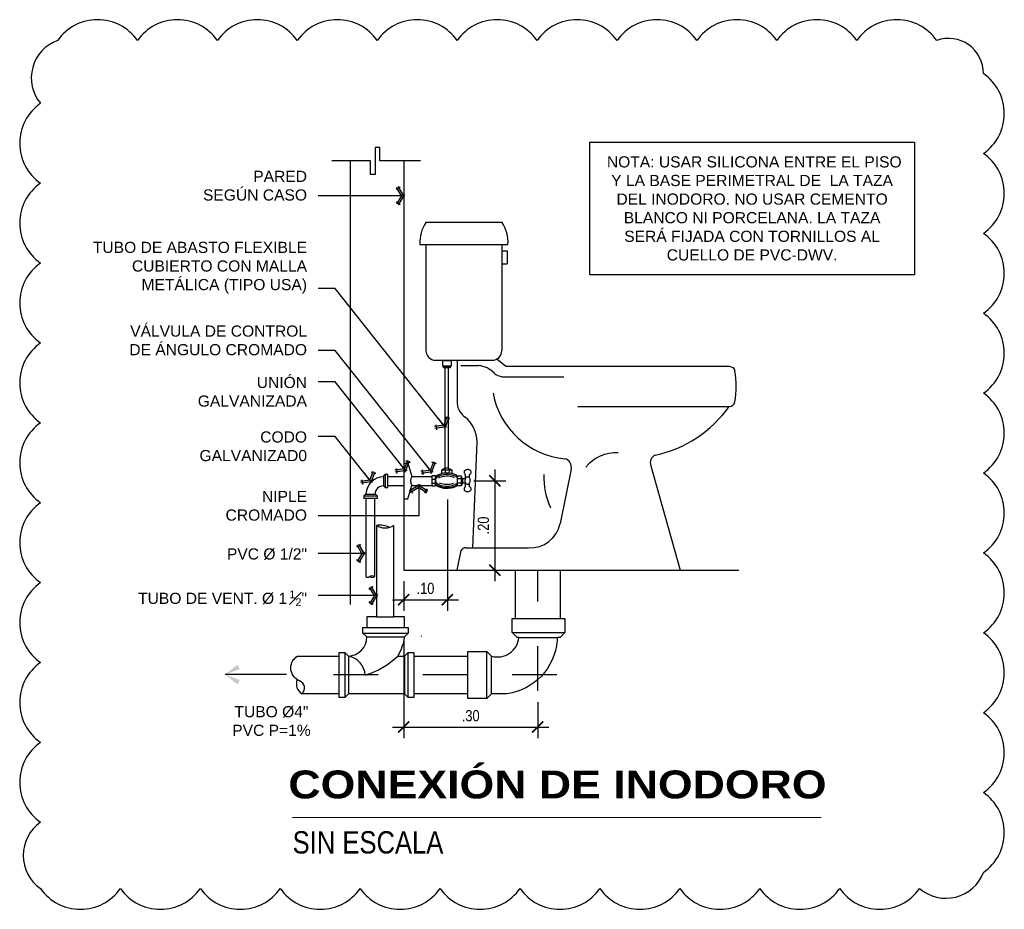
# Model space of a CAD drawing. Header units: metres. Extents: x 2 to 147, y 24 to 94.
# Tile 24 of 40: x 20.13 to 22.34, y 84.9 to 86.89. Entities that reach past the tile are written whole.
import ezdxf

# ---------------------------------------------------------------- set-up
doc = ezdxf.new("R2010")
doc.units = ezdxf.units.M
doc.header["$MEASUREMENT"] = 0
doc.header["$PDMODE"] = 35
doc.linetypes.add('CENTER2', pattern=[1.125, 0.75, -0.125, 0.125, -0.125])
doc.layers.get('Defpoints').update_dxf_attribs({"color": 171})
for name, color, linetype in [('A RESIDUAL', 5, 'Continuous'), ('AP', 3, 'Continuous'), ('Cotas', 1, 'Continuous'), ('DET HIDRO', 6, 'Continuous'), ('PAREDES', 8, 'Continuous'), ('TEXTOS', 2, 'Continuous'), ('TEXTOS HIDRO', 2, 'Continuous')]:
    doc.layers.add(name, color=color, linetype=linetype)
doc.styles.add('Architect Hand_2', font='ARIALN.TTF', dxfattribs={"height": 0.003953})
doc.styles.add('Arial Black_4', font='txt', dxfattribs={"height": 0.005})
doc.styles.add('COTAS', font='ARIALN.TTF')
doc.styles.add('TEXTO HIDROSANITARIO', font='arial.ttf')
doc.dimstyles.new('ESC-12.5', dxfattribs={"dimtxt": 0.025, "dimasz": 0.025, "dimexe": 0.025, "dimexo": 0.025, "dimgap": 0.0125, "dimtad": 1, "dimzin": 4, "dimdsep": 46, "dimtxsty": 'COTAS', "dimblk": 'ARCHTICK', "dimcen": 0.025, "dimdle": 0.025, "dimclrd": 1, "dimclre": 1, "dimclrt": 2, "dimazin": 0, "dimtfac": 0.75, "dimtmove": 1, "dimatfit": 3, "dimldrblk": 'FLE', "dimfxl": 0.1, "dimtvp": 1.5, "dimtfill": 1, "dimtolj": 1, "dimtzin": 0, "dimarcsym": 0})

# ---------------------------------------------------------------- blocks, each defined once
blk = doc.blocks.new('_ARCHTICK')
at = {"color": 0, "linetype": 'ByBlock', "const_width": 0.15}
blk.add_lwpolyline([(-0.5, -0.5), (0.5, 0.5)], dxfattribs=at)
blk = doc.blocks.new('FLE')
at = {"linetype": 'Continuous'}
h = blk.add_hatch(color=2, dxfattribs=at)
h.paths.add_polyline_path([(-0.572, -0.617), (-0.422, -0.707), (0, 0), (-0.204, 0)])
h.paths.add_polyline_path([(-0.422, 0.707), (-0.572, 0.617), (-0.204, 0), (0, 0)])
at = {"color": 1, "linetype": 'Continuous'}
for p, q in [((0, 0), (-1, 0)), ((-0.309, 0.775), (-0.685, 0.55)), ((-0.204, 0), (-0.64, 0.731)), ((-0.204, 0), (-0.64, -0.731)), ((0.068, -0.113), (-0.49, 0.82)), ((0.068, 0.113), (-0.49, -0.82)), ((-0.685, -0.55), (-0.309, -0.775))]:
    blk.add_line(p, q, dxfattribs=at)
blk = doc.blocks.new('*D102')
at = {"layer": 'Cotas', "color": 1, "lineweight": -2, "transparency": 16777216}
for p, q in [((21.1948, 85.8859, 0), (21.1948, 85.6359, 0)), ((21.1482, 85.8609, 0), (21.2198, 85.8609, 0)), ((21.1836, 85.6609, 0), (21.2198, 85.6609, 0))]:
    blk.add_line(p, q, dxfattribs=at)
at = {"layer": 'Defpoints', "color": 0, "transparency": 16777216}
for p in [(21.1232, 85.8609), (21.1586, 85.6609), (21.1948, 85.6609, 0)]:
    blk.add_point(p, dxfattribs=at)
at = {"layer": 'Cotas', "color": 1, "lineweight": -2, "transparency": 16777216, "xscale": 0.025, "yscale": 0.025, "zscale": 0.025}
for p, rotation in [((21.1948, 85.8609, 0), 90), ((21.1948, 85.6609, 0), 270)]:
    blk.add_blockref('_ARCHTICK', p, dxfattribs=dict(at, rotation=rotation))
at = {"layer": 'Cotas', "color": 2, "transparency": 16777216, "insert": (21.1695, 85.7609, 0), "char_height": 0.025, "attachment_point": 5, "rotation": 90, "style": 'COTAS', "bg_fill": 3, "box_fill_scale": 1.25, "bg_fill_color": 256, "bg_fill_true_color": 13158600, "bg_fill_transparency": 0}
blk.add_mtext('\\A1;.20', dxfattribs=at)
blk = doc.blocks.new('*D103')
at = {"layer": 'Cotas', "color": 1, "lineweight": -2, "transparency": 16777216}
for p, q in [((21.0887, 85.8192, 0), (21.0887, 85.5695, 0)), ((20.991, 85.6359, 0), (20.991, 85.5695, 0)), ((20.966, 85.5945, 0), (21.1137, 85.5945, 0))]:
    blk.add_line(p, q, dxfattribs=at)
at = {"layer": 'Defpoints', "color": 0, "transparency": 16777216}
for p in [(21.0887, 85.8442), (20.991, 85.6609), (21.0887, 85.5945, 0)]:
    blk.add_point(p, dxfattribs=at)
at = {"layer": 'Cotas', "color": 1, "lineweight": -2, "transparency": 16777216, "xscale": 0.025, "yscale": 0.025, "zscale": 0.025, "rotation": 180}
blk.add_blockref('_ARCHTICK', (20.991, 85.5945, 0), dxfattribs=at)
at = {"layer": 'Cotas', "color": 1, "lineweight": -2, "transparency": 16777216, "xscale": 0.025, "yscale": 0.025, "zscale": 0.025}
blk.add_blockref('_ARCHTICK', (21.0887, 85.5945, 0), dxfattribs=at)
at = {"layer": 'Cotas', "color": 2, "transparency": 16777216, "insert": (21.0398, 85.6198, 0), "char_height": 0.025, "attachment_point": 5, "style": 'COTAS', "bg_fill": 3, "box_fill_scale": 1.25, "bg_fill_color": 256, "bg_fill_true_color": 13158600, "bg_fill_transparency": 0}
blk.add_mtext('\\A1;.10', dxfattribs=at)
blk = doc.blocks.new('*D56')
at = {"layer": 'Cotas', "color": 1, "lineweight": -2, "transparency": 16777216}
for p, q in [((20.991, 85.5018), (20.991, 85.2844)), ((21.291, 85.3654), (21.291, 85.2844)), ((20.966, 85.3094), (21.316, 85.3094))]:
    blk.add_line(p, q, dxfattribs=at)
at = {"layer": 'Defpoints', "color": 0, "transparency": 16777216}
for p in [(20.991, 85.5268, 0), (21.291, 85.3904, 0), (21.291, 85.3094)]:
    blk.add_point(p, dxfattribs=at)
at = {"layer": 'Cotas', "color": 1, "lineweight": -2, "transparency": 16777216, "xscale": 0.025, "yscale": 0.025, "zscale": 0.025, "rotation": 180}
blk.add_blockref('_ARCHTICK', (20.991, 85.3094), dxfattribs=at)
at = {"layer": 'Cotas', "color": 1, "lineweight": -2, "transparency": 16777216, "xscale": 0.025, "yscale": 0.025, "zscale": 0.025}
blk.add_blockref('_ARCHTICK', (21.291, 85.3094), dxfattribs=at)
at = {"layer": 'Cotas', "color": 2, "transparency": 16777216, "insert": (21.141, 85.3347), "char_height": 0.025, "attachment_point": 5, "style": 'COTAS', "bg_fill": 3, "box_fill_scale": 1.25, "bg_fill_color": 256, "bg_fill_true_color": 13158600, "bg_fill_transparency": 0}
blk.add_mtext('\\A1;.30', dxfattribs=at)
blk = doc.blocks.new('FLECHA')
at = {"color": 2, "linetype": 'Continuous'}
blk.add_line((-0.9, 0), (0, 0), dxfattribs=at)
for points in [[(-0.176, 0.145), (0, 0), (-0.214, 0.08)], [(-0.214, -0.08), (0, 0), (-0.176, -0.145)]]:
    blk.add_solid(points, dxfattribs=at)

msp = doc.modelspace()

# ---------------------------------------------------------------- linework, layer by layer
at = {"layer": 'DET HIDRO', "color": 1, "linetype": 'Continuous'}
for p, q in [((20.871, 86.5773), (20.871, 85.5839)), ((20.991, 86.5773), (20.991, 85.6609)), ((21.2107, 86.376), (21.2226, 86.376)), ((21.2226, 86.376), (21.2226, 86.3471)), ((21.2107, 86.3471), (21.2226, 86.3471)), ((21.1192, 86.1194), (21.1584, 86.1194)), ((21.2116, 86.0941), (21.3494, 86.0941)), ((21.3807, 86.0274), (21.7194, 86.0274)), ((20.9498, 85.8756), (20.9498, 85.8457)), ((21.0767, 85.8856), (21.0986, 85.8856)), ((21.0837, 85.8856), (21.0842, 85.8895)), ((21.0837, 85.8856), (21.0837, 85.878)), ((21.0929, 85.8856), (21.0911, 85.8895)), ((21.0929, 85.8856), (21.0929, 85.8779)), ((21.1195, 85.8722), (21.1195, 85.8496)), ((20.946, 85.8698), (20.946, 85.8495)), ((20.9554, 85.8507), (20.9554, 85.8706)), ((21.0542, 85.8649), (21.0621, 85.8649)), ((21.0542, 85.8649), (21.0621, 85.8649)), ((21.0542, 85.8554), (21.0621, 85.8554)), ((21.0542, 85.8554), (21.0621, 85.8554)), ((21.0542, 85.8495), (21.0621, 85.8495)), ((21.1195, 85.865), (21.1116, 85.865)), ((21.1195, 85.865), (21.1116, 85.865)), ((21.1195, 85.8555), (21.1116, 85.8555)), ((21.1195, 85.8555), (21.1116, 85.8555)), ((21.1195, 85.865), (21.1232, 85.8644)), ((21.1195, 85.8555), (21.1232, 85.8574)), ((20.9017, 85.827), (20.9315, 85.827)), ((20.9064, 85.8308), (20.9266, 85.8308)), ((20.9305, 85.8214), (20.9066, 85.8214)), ((20.991, 85.6609), (21.741, 85.6609)), ((21.241, 85.5524), (21.341, 85.5524)), ((21.2337, 85.5208), (21.3515, 85.5208)), ((21.2488, 85.5103), (21.3347, 85.5103)), ((20.8589, 85.4766), (20.859, 85.3754)), ((21.1769, 85.3736), (21.1769, 85.4788)), ((20.8674, 85.4682), (20.8674, 85.3839)), ((21.1348, 85.3841), (21.1348, 85.4682)), ((21.1874, 85.3841), (21.1874, 85.4682))]:
    msp.add_line(p, q, dxfattribs=at)
at = {"layer": 'DET HIDRO', "color": 3, "linetype": 'Continuous'}
for p, q in [((21.0409, 86.4399), (21.2107, 86.4399)), ((21.0272, 86.39), (21.2244, 86.39)), ((21.0409, 86.39), (21.0409, 86.1525)), ((21.2107, 86.39), (21.2107, 86.1525)), ((21.111, 86.131), (21.111, 86.0344)), ((21.1996, 86.1339), (21.2199, 86.1173)), ((21.1454, 85.7108), (21.1552, 85.9482)), ((21.5441, 85.8944), (21.6102, 85.6609)), ((21.3658, 85.8868), (21.3415, 85.7655)), ((21.1232, 85.8574), (21.1232, 85.8644)), ((21.1108, 85.6609), (21.1198, 85.7046)), ((21.1287, 85.7108), (21.2707, 85.7108))]:
    msp.add_line(p, q, dxfattribs=at)
at = {"layer": 'DET HIDRO', "color": 2, "linetype": 'Continuous'}
for p, q in [((21.0785, 86.118), (21.0785, 86.1304)), ((21.0785, 86.1304), (21.0973, 86.1304)), ((21.0973, 86.118), (21.0785, 86.118)), ((21.0804, 86.1142), (21.0804, 86.118)), ((21.0804, 86.118), (21.0954, 86.118)), ((21.0954, 86.1142), (21.0804, 86.1142)), ((21.0842, 85.8895), (21.0842, 86.1142)), ((21.0911, 85.8895), (21.0911, 86.1142)), ((21.0954, 86.118), (21.0954, 86.1142)), ((21.0973, 86.1304), (21.0973, 86.118)), ((20.991, 85.9006), (21.0001, 85.9006)), ((21.0001, 85.9006), (21.009, 85.8706)), ((20.946, 85.8716), (20.9459, 85.8716)), ((20.9498, 85.8756), (20.946, 85.8718)), ((20.946, 85.8718), (20.946, 85.8698)), ((20.9498, 85.8756), (20.9554, 85.8756)), ((20.9554, 85.8706), (20.9554, 85.8756)), ((21.0621, 85.872), (21.0542, 85.872)), ((21.0621, 85.872), (21.0542, 85.872)), ((21.0542, 85.872), (21.0542, 85.8495)), ((21.0621, 85.8495), (21.0621, 85.872)), ((21.0621, 85.8495), (21.0621, 85.872)), ((21.0626, 85.8516), (21.0626, 85.8707)), ((21.0842, 85.8895), (21.0767, 85.8856)), ((21.0767, 85.877), (21.0767, 85.8856)), ((21.0911, 85.8895), (21.0842, 85.8895)), ((21.0911, 85.8895), (21.0986, 85.8856)), ((21.0986, 85.8856), (21.0986, 85.877)), ((21.1107, 85.8723), (21.1107, 85.85)), ((21.1116, 85.8722), (21.1195, 85.8722)), ((21.1116, 85.8496), (21.1116, 85.8722)), ((21.1232, 85.8644), (21.1195, 85.8722)), ((21.1294, 85.8664), (21.1294, 85.8753)), ((21.1383, 85.8672), (21.1383, 85.8749)), ((20.9498, 85.8457), (20.946, 85.8495)), ((20.9554, 85.8706), (20.991, 85.8706)), ((20.9554, 85.8507), (20.991, 85.8507)), ((20.9554, 85.8457), (20.9554, 85.8507)), ((21.0001, 85.8206), (21.009, 85.8506)), ((21.0089, 85.8507), (21.0542, 85.8507)), ((21.009, 85.8706), (21.0542, 85.8706)), ((21.0542, 85.8495), (21.0621, 85.8495)), ((21.1195, 85.8496), (21.1116, 85.8496)), ((21.1232, 85.8574), (21.1195, 85.8496)), ((21.1223, 85.8664), (21.1294, 85.8664)), ((21.1227, 85.8563), (21.1295, 85.8563)), ((21.1232, 85.8574), (21.1232, 85.8644)), ((21.1294, 85.8477), (21.1294, 85.8566)), ((21.1383, 85.8477), (21.1383, 85.8557)), ((20.9017, 85.827), (20.9055, 85.8308)), ((20.9017, 85.827), (20.9017, 85.8214)), ((20.9055, 85.8308), (20.9064, 85.8308)), ((20.9056, 85.8308), (20.9056, 85.8308)), ((20.9266, 85.8308), (20.9277, 85.8308)), ((20.9315, 85.827), (20.9277, 85.8308)), ((20.9315, 85.827), (20.9315, 85.8214)), ((20.9498, 85.8457), (20.9554, 85.8457)), ((20.9066, 85.8214), (20.9017, 85.8214)), ((20.9315, 85.8214), (20.9305, 85.8214)), ((20.991, 85.8207), (20.9999, 85.8207))]:
    msp.add_line(p, q, dxfattribs=at)
at = {"layer": 'DET HIDRO', "color": 1}
msp.add_line((20.9304, 85.5564), (20.9687, 85.5564), dxfattribs=at)
at = {"layer": 'DET HIDRO', "color": 3, "linetype": 'Continuous'}
msp.add_lwpolyline([(21.0624, 86.131), (21.1892, 86.131)], dxfattribs=at)
for points in [[(21.2199, 86.1173), (21.7194, 86.1173, -0.323138), (21.7324, 86.1072)], [(20.8463, 85.3841), (20.7626, 85.3841, 0.589095), (20.7578, 85.4131, -0.313502), (20.7384, 85.4423, -0.255331), (20.753, 85.4682), (20.8462, 85.4682)]]:
    msp.add_lwpolyline(points, format="xyb", dxfattribs=at)
at = {"layer": 'DET HIDRO', "color": 2, "linetype": 'Continuous', "flags": 128}
for points in [[(21.1107, 85.8723), (21.1067, 85.8745), (21.102, 85.8762), (21.0969, 85.8774), (21.0915, 85.8781), (21.0859, 85.8782), (21.0804, 85.8777), (21.0752, 85.8767), (21.0704, 85.8751), (21.0661, 85.8731), (21.0626, 85.8707)], [(21.1383, 85.8749), (21.1395, 85.8756), (21.1406, 85.8764), (21.1414, 85.8774), (21.1419, 85.8784), (21.1422, 85.8795), (21.1422, 85.8806), (21.1419, 85.8817), (21.1414, 85.8828), (21.1405, 85.8837), (21.1395, 85.8845), (21.1382, 85.8852), (21.1368, 85.8857), (21.1354, 85.8859), (21.1338, 85.886), (21.1323, 85.8858), (21.1309, 85.8855), (21.1295, 85.8849), (21.1284, 85.8842), (21.1274, 85.8833), (21.1267, 85.8823), (21.1263, 85.8812), (21.1261, 85.8801), (21.1262, 85.879), (21.1266, 85.8779), (21.1273, 85.8769), (21.1282, 85.876), (21.1294, 85.8753)], [(21.0626, 85.8516), (21.0661, 85.8492), (21.0704, 85.8472), (21.0752, 85.8457), (21.0804, 85.8446), (21.0859, 85.8442), (21.0915, 85.8443), (21.0969, 85.8449), (21.102, 85.8461), (21.1067, 85.8478), (21.1107, 85.85)], [(21.1294, 85.8474), (21.1282, 85.8466), (21.1273, 85.8457), (21.1266, 85.8447), (21.1262, 85.8437), (21.1261, 85.8425), (21.1263, 85.8414), (21.1267, 85.8403), (21.1274, 85.8394), (21.1284, 85.8385), (21.1295, 85.8377), (21.1309, 85.8372), (21.1323, 85.8368), (21.1338, 85.8367), (21.1354, 85.8367), (21.1368, 85.837), (21.1382, 85.8375), (21.1395, 85.8381), (21.1405, 85.8389), (21.1414, 85.8399), (21.1419, 85.8409), (21.1422, 85.842), (21.1422, 85.8431), (21.1419, 85.8442), (21.1414, 85.8453), (21.1406, 85.8462), (21.1395, 85.8471), (21.1383, 85.8477)]]:
    msp.add_lwpolyline(points, dxfattribs=at)
at = {"layer": 'DET HIDRO', "color": 252, "linetype": 'Continuous', "flags": 128}
for points in [[(21.1107, 85.8685), (21.1077, 85.8705), (21.104, 85.8722), (21.0998, 85.8736), (21.0951, 85.8745), (21.0902, 85.875), (21.0853, 85.875), (21.0804, 85.8745), (21.0758, 85.8736), (21.0715, 85.8723), (21.0678, 85.8705), (21.0648, 85.8685), (21.0626, 85.8662)], [(21.1051, 85.8678), (21.1021, 85.869), (21.0985, 85.8701), (21.0947, 85.8708), (21.0906, 85.8712), (21.0864, 85.8712), (21.0822, 85.8709), (21.0783, 85.8703), (21.0746, 85.8694), (21.0714, 85.8682), (21.0687, 85.8668)], [(21.0626, 85.8596), (21.0636, 85.8574), (21.0654, 85.8554), (21.068, 85.8535), (21.0712, 85.8519), (21.075, 85.8505), (21.0792, 85.8496), (21.0838, 85.849), (21.0884, 85.8489), (21.093, 85.8491), (21.0975, 85.8498), (21.1016, 85.8509), (21.1052, 85.8523), (21.1083, 85.854), (21.1107, 85.8559)], [(21.0626, 85.8537), (21.0655, 85.8514), (21.0691, 85.8494), (21.0734, 85.8478), (21.0781, 85.8466), (21.0831, 85.8459), (21.0883, 85.8457), (21.0935, 85.846), (21.0984, 85.8468), (21.1031, 85.8481), (21.1072, 85.8498), (21.1107, 85.8519)], [(21.0705, 85.8566), (21.0729, 85.8555), (21.0758, 85.8546), (21.0791, 85.8538), (21.0827, 85.8534), (21.0865, 85.8531), (21.0903, 85.8532), (21.094, 85.8535), (21.0975, 85.8541), (21.1007, 85.8549), (21.1035, 85.8559)]]:
    msp.add_lwpolyline(points, dxfattribs=at)
at = {"layer": 'DET HIDRO', "color": 2, "linetype": 'Continuous', "extrusion": (0, 0, -1), "flags": 128}
for points in [[(-20.946, 85.8698), (-20.9381, 85.8689), (-20.931, 85.8667), (-20.9244, 85.8632), (-20.9185, 85.8585), (-20.9136, 85.8528), (-20.9099, 85.8462), (-20.9075, 85.8391), (-20.9064, 85.8308)], [(-20.9459, 85.8497), (-20.9422, 85.8492), (-20.9387, 85.8481), (-20.9354, 85.8464), (-20.9325, 85.8441), (-20.9301, 85.8412), (-20.9282, 85.838), (-20.9271, 85.8345), (-20.9266, 85.8308)]]:
    msp.add_lwpolyline(points, dxfattribs=at)
at = {"layer": 'DET HIDRO', "color": 2, "linetype": 'Continuous', "flags": 128}
msp.add_lwpolyline([(21.1341, 85.8695), (21.133, 85.8694), (21.1319, 85.869), (21.1309, 85.8682), (21.13, 85.8673), (21.1293, 85.8661), (21.1287, 85.8648), (21.1283, 85.8634), (21.1282, 85.8618), (21.1282, 85.8603), (21.1285, 85.8588), (21.129, 85.8574), (21.1296, 85.8561), (21.1304, 85.8551), (21.1314, 85.8543), (21.1324, 85.8537), (21.1335, 85.8534), (21.1347, 85.8534), (21.1358, 85.8537), (21.1368, 85.8543), (21.1378, 85.8551), (21.1386, 85.8561), (21.1392, 85.8574), (21.1397, 85.8588), (21.14, 85.8603), (21.14, 85.8618), (21.1399, 85.8634), (21.1395, 85.8648), (21.1389, 85.8661), (21.1382, 85.8673), (21.1373, 85.8682), (21.1363, 85.869), (21.1352, 85.8694)], close=True, dxfattribs=at)
at = {"layer": 'DET HIDRO', "color": 2, "linetype": 'Continuous'}
msp.add_lwpolyline([(20.9066, 85.8214), (20.9066, 85.6464, 0.417168), (20.9145, 85.6467, -0.300791), (20.9266, 85.6467), (20.9266, 85.8214)], format="xyb", dxfattribs=at)
at = {"layer": 'DET HIDRO', "color": 3, "linetype": 'Continuous'}
for centre, radius, start, end in [((21.108, 86.3947), 0.0809, 145.9922, 183.3293), ((21.1437, 86.3947), 0.0809, 356.6707, 34.0078), ((21.0624, 86.1525), 0.0215, 180, 270), ((21.1892, 86.1525), 0.0215, 270, 0), ((21.5477, 86.0724), 0.1879, 349.309, 10.691), ((21.3689, 86.0906), 0.1811, 190.6462, 264.6116), ((21.1501, 86.0361), 0.0391, 182.5592, 236.9865), ((21.4977, 86.1835), 0.2711, 281.9887, 324.8562), ((21.7189, 86.0415), 0.0141, 271.9644, 343.5948), ((21.0797, 85.9459), 0.0755, 1.7769, 49.5189), ((21.5621, 85.9009), 0.0192, 114.8768, 199.6771), ((21.3472, 85.8917), 0.0192, 345.2419, 75.9854), ((21.2744, 85.7792), 0.0685, 266.8953, 348.4404), ((21.129, 85.701), 0.00989, 88.2445, 158.1257)]:
    msp.add_arc(centre, radius, start, end, dxfattribs=at)
at = {"layer": 'DET HIDRO', "color": 1, "linetype": 'Continuous'}
for centre, radius, start, end in [((21.1503, 86.0578), 0.0621, 45.401, 82.4766), ((21.2138, 86.1225), 0.0285, 225.2451, 265.6595), ((21.4664, 85.8366), 0.0872, 86.805, 141.0017), ((21.4701, 85.8695), 0.1654, 178.1083, 204.7231), ((20.9205, 85.6558), 0.011, 236.4952, 303.5063), ((20.8592, 85.4232), 0.0457, 3.2641, 79.7052), ((20.7768, 85.406), 0.0261, 157.9711, 237.0935)]:
    msp.add_arc(centre, radius, start, end, dxfattribs=at)
at = {"layer": 'DET HIDRO', "color": 2, "linetype": 'Continuous'}
msp.add_arc((21.0291, 85.8606), 0.0225, 153.587, 206.413, dxfattribs=at)
at = {"layer": 'PAREDES', "color": 1}
msp.add_lwpolyline([(21.0284, 86.5773), (20.9375, 86.5773), (20.9375, 86.6077), (20.9273, 86.6077), (20.9272, 86.5468), (20.917, 86.5468), (20.917, 86.5773), (20.8304, 86.5773)], dxfattribs=at)
at = {"layer": 'TEXTOS', "lineweight": 9}
msp.add_line((20.742, 85.1068), (21.9252, 85.1068), dxfattribs=at)

# ---------------------------------------------------------------- block references
at = {"layer": 'A RESIDUAL', "xscale": -0.1519023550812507, "yscale": 0.1519023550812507, "zscale": 0.1519023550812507}
msp.add_blockref('FLECHA', (20.5916, 85.427), dxfattribs=at)

# ---------------------------------------------------------------- texts
at = {"layer": 'TEXTOS', "lineweight": 9, "insert": (20.7328, 85.2121), "char_height": 0.0625, "width": 1.170347, "attachment_point": 1, "line_spacing_factor": 1.176471, "style": 'Arial Black_4', "bg_fill": 3, "box_fill_scale": 1.25, "bg_fill_color": 0, "bg_fill_transparency": 0}
msp.add_mtext('\\pt0.375,0.75;CONEXIÓN DE INODORO', dxfattribs=at)
at = {"layer": 'TEXTOS', "lineweight": 9, "insert": (20.7424, 85.0762), "char_height": 0.05, "width": 0.46613, "attachment_point": 1, "line_spacing_factor": 1.046694, "style": 'Architect Hand_2'}
msp.add_mtext('SIN ESCALA', dxfattribs=at)
at = {"layer": 'TEXTOS HIDRO', "char_height": 0.025, "attachment_point": 5, "style": 'TEXTO HIDROSANITARIO', "bg_fill": 3, "box_fill_scale": 1.1, "bg_fill_color": 256, "bg_fill_true_color": 13158600, "bg_fill_transparency": 9161100}
for s, insert, width in [('{\\fArial|b0|i0|c204|p34; NOTA: USAR }SILICONA{\\fArial|b0|i0|c204|p34; ENTRE} {\\fArial|b0|i0|c204|p34;EL PISO Y LA BASE PERIMETRAL DE  LA TAZA DEL INODORO. NO USAR CEMENTO BLANCO NI PORCELANA. LA} {\\fArial|b0|i0|c204|p34;TAZA SERÁ FIJADA CON TORNILLOS} {\\fArial|b0|i0|c204|p34;AL CUELLO DE PVC-DWV.}', (21.7709, 86.4708), 0.668856), ('TUBO %%C4" PVC P=1%', (20.695, 85.3228, 0), 0.22792)]:
    msp.add_mtext(s, dxfattribs=dict(at, insert=insert, width=width))

# ---------------------------------------------------------------- leaders
at = {"layer": 'TEXTOS', "annotation_type": 0, "has_hookline": 1, "hookline_direction": 1}
for points, text_width in [([(20.991, 86.4994, 0), (20.8336, 86.4994, 0), (20.7996, 86.4994, 0)], 0.2297), ([(20.9957, 85.8834, 0), (20.8373, 86.0825, 0), (20.7996, 86.0825, 0)], 0.2427), ([(20.9185, 85.8585, 0), (20.8373, 85.9604, 0), (20.7996, 85.9604, 0)], 0.2371), ([(21.0247, 85.8507, 0), (21.0247, 85.7825, 0), (20.7996, 85.7825, 0)], 0.1791), ([(20.9026, 85.6984, 0), (20.8122, 85.6984, 0), (20.7996, 85.6984, 0)], 0.175), ([(20.9304, 85.604, 0), (20.8122, 85.604, 0), (20.7996, 85.604, 0)], 0.3736)]:
    msp.add_leader(points, dimstyle='ESC-12.5', override={"dimgap": 0.025, "dimtad": 0}, dxfattribs=dict(at, text_width=text_width))

# ---------------------------------------------------------------- next in the draw order: linework, layer by layer
at = {"layer": 'TEXTOS HIDRO', "color": 1}
msp.add_lwpolyline([(21.4075, 86.3225), (21.4075, 86.619), (22.1344, 86.619), (22.1344, 86.3225)], close=True, dxfattribs=at)

# ---------------------------------------------------------------- next in the draw order: texts
at = {"layer": 'TEXTOS', "char_height": 0.025, "style": 'TEXTO HIDROSANITARIO', "bg_fill": 3, "box_fill_scale": 1.1, "bg_fill_color": 256, "bg_fill_true_color": 13158600, "bg_fill_transparency": 9161100}
for s, insert, width, attachment_point in [('PARED\\PSEGÚN CASO', (20.7746, 86.4882, 0), 0.318027, 9), ('UNIÓN GALVANIZADA', (20.7746, 86.0937, 0), 0.233063, 3), ('CODO GALVANIZAD0', (20.7746, 85.9716, 0), 0.233063, 3), ('NIPLE CROMADO', (20.7746, 85.7713, 0), 0.233063, 9), ('PVC Ø 1/2"', (20.7746, 85.7096, 0), 0.233063, 3)]:
    msp.add_mtext(s, dxfattribs=dict(at, insert=insert, width=width, attachment_point=attachment_point))

# ---------------------------------------------------------------- next in the draw order: dimensions: what is measured, and where the dimension line sits
at = {"layer": 'Cotas'}
dim = msp.add_linear_dim(base=(21.1948, 85.6609, 0), p1=(21.1232, 85.8609), p2=(21.1586, 85.6609), angle=90, dimstyle='ESC-12.5', dxfattribs=at)
dim.commit()
dim.dimension.update_dxf_attribs({"geometry": '*D102', "text_midpoint": (21.1695, 85.7609, 0)})

# ---------------------------------------------------------------- next in the draw order: dimensions: what is measured, and where the dimension line sits
dim = msp.add_linear_dim(base=(21.0887, 85.5945, 0), p1=(20.991, 85.6609), p2=(21.0887, 85.8442), dimstyle='ESC-12.5', dxfattribs=at)
dim.commit()
dim.dimension.update_dxf_attribs({"geometry": '*D103', "text_midpoint": (21.0398, 85.6198, 0)})

# ---------------------------------------------------------------- next in the draw order: leaders
at = {"layer": 'TEXTOS', "annotation_type": 0, "has_hookline": 1, "hookline_direction": 1, "text_width": 0.3945}
msp.add_leader([(21.054, 85.8806, 0), (20.8373, 86.1529, 0), (20.7996, 86.1529, 0)], dimstyle='ESC-12.5', override={"dimgap": 0.025, "dimtad": 0}, dxfattribs=at)

# ---------------------------------------------------------------- next in the draw order: linework, layer by layer
at = {"layer": 'DET HIDRO', "color": 3, "linetype": 'Continuous'}
for points in [[(21.0138, 85.4682), (21.1348, 85.4682), (21.1348, 85.4788), (21.1769, 85.4788), (21.1874, 85.4682, 0.474592), (21.2488, 85.5103), (21.2452, 85.5103), (21.2337, 85.5208), (21.2337, 85.5524), (21.241, 85.5524), (21.241, 85.6609)], [(21.341, 85.6609), (21.341, 85.5524), (21.3515, 85.5524), (21.3515, 85.5208), (21.3416, 85.5103), (21.3347, 85.5103, -0.014306), (21.3343, 85.5029, -0.353746), (21.2223, 85.3841), (21.1874, 85.3841), (21.1769, 85.3736), (21.1348, 85.3736), (21.1348, 85.3841), (21.0139, 85.3841)]]:
    msp.add_lwpolyline(points, format="xyb", dxfattribs=at)
at = {"layer": 'DET HIDRO', "color": 1}
msp.add_arc((20.9393, 85.721), 0.0405, 60.2144, 102.6182, dxfattribs=at)

# ---------------------------------------------------------------- next in the draw order: texts
at = {"layer": 'TEXTOS', "insert": (20.7746, 86.1417, 0), "char_height": 0.025, "width": 0.454876, "attachment_point": 9, "style": 'TEXTO HIDROSANITARIO', "bg_fill": 3, "box_fill_scale": 1.1, "bg_fill_color": 256, "bg_fill_true_color": 13158600, "bg_fill_transparency": 9161100}
msp.add_mtext('VÁLVULA DE CONTROL\\PDE ÁNGULO CROMADO', dxfattribs=at)

# ---------------------------------------------------------------- next in the draw order: dimensions: what is measured, and where the dimension line sits
at = {"layer": 'Cotas'}
dim = msp.add_linear_dim(base=(21.291, 85.3094, 0), p1=(20.991, 85.5268, 0), p2=(21.291, 85.3904), dimstyle='ESC-12.5', dxfattribs=at)
dim.commit()
dim.dimension.update_dxf_attribs({"geometry": '*D56', "text_midpoint": (21.141, 85.3347, 0)})

# ---------------------------------------------------------------- next in the draw order: leaders
at = {"layer": 'TEXTOS', "annotation_type": 0, "has_hookline": 1, "hookline_direction": 1, "text_width": 0.4767}
msp.add_leader([(21.0842, 85.9812, 0), (20.8373, 86.2915, 0), (20.7996, 86.2915, 0)], dimstyle='ESC-12.5', override={"dimgap": 0.025, "dimtad": 0}, dxfattribs=at)

# ---------------------------------------------------------------- next in the draw order: linework, layer by layer
at = {"layer": 'AP', "color": 2, "linetype": 'Continuous'}
msp.add_line((21.0291, 85.514), (21.0305, 85.5126), dxfattribs=at)
at = {"layer": 'DET HIDRO', "color": 1, "linetype": 'Continuous'}
for p, q in [((20.8999, 85.5198), (21.0011, 85.5199)), ((20.9084, 85.5114), (20.9927, 85.5114)), ((21.0012, 85.3755), (21.0011, 85.4767)), ((20.9927, 85.4682), (20.9928, 85.3839))]:
    msp.add_line(p, q, dxfattribs=at)
at = {"layer": 'DET HIDRO', "color": 3, "linetype": 'Continuous'}
for points in [[(20.9087, 85.5325), (20.9927, 85.5325), (20.9927, 85.5564), (20.9687, 85.5564), (20.9687, 85.7605, -0.304022), (20.9304, 85.7605), (20.9304, 85.5564), (20.9087, 85.5564), (20.9087, 85.5325)], [(21.0139, 85.3755), (21.0012, 85.3755), (20.9928, 85.3839), (20.8674, 85.3839), (20.859, 85.3754), (20.8463, 85.3754), (20.8462, 85.4766), (20.8589, 85.4766), (20.8673, 85.4681, 0.39076), (20.9087, 85.5111), (20.8999, 85.5198), (20.8999, 85.5324), (21.0011, 85.5325), (21.0011, 85.5199), (20.9927, 85.5114, -0.080845), (20.9778, 85.4682), (20.9927, 85.4682), (21.0011, 85.4767), (21.0138, 85.4767), (21.0139, 85.3755)]]:
    msp.add_lwpolyline(points, format="xyb", close=True, dxfattribs=at)
at = {"layer": 'DET HIDRO', "color": 8, "linetype": 'CENTER2', "ltscale": 0.1}
for points in [[(21.291, 85.3904), (21.291, 85.6609)], [(21.3339, 85.4262), (20.7384, 85.4262)]]:
    msp.add_lwpolyline(points, dxfattribs=at)
at = {"layer": 'DET HIDRO', "color": 1, "linetype": 'Continuous'}
msp.add_arc((20.8542, 85.5971), 0.1785, 286.4414, 313.8105, dxfattribs=at)

# ---------------------------------------------------------------- next in the draw order: texts
at = {"layer": 'TEXTOS', "insert": (20.7746, 86.2803, 0), "char_height": 0.025, "width": 0.483231, "attachment_point": 9, "style": 'TEXTO HIDROSANITARIO', "bg_fill": 3, "box_fill_scale": 1.1, "bg_fill_color": 256, "bg_fill_true_color": 13158600, "bg_fill_transparency": 9161100}
msp.add_mtext('TUBO DE ABASTO FLEXIBLE CUBIERTO CON MALLA METÁLICA (TIPO USA)', dxfattribs=at)

# ---------------------------------------------------------------- next in the draw order: linework, layer by layer
at = {"layer": 'Defpoints'}
msp.add_lwpolyline([(20.178, 84.9478, 0.520567), (20.3569, 84.9478, 0.520567), (20.5358, 84.9478, 0.520567), (20.7147, 84.9478, 0.520567), (20.8936, 84.9478, 0.520567), (21.0725, 84.9478, 0.520567), (21.2514, 84.9478, 0.520567), (21.4303, 84.9478, 0.520567), (21.6093, 84.9478, 0.520567), (21.7882, 84.9478, 0.520567), (21.9671, 84.9478, 0.520567), (22.146, 84.9478, 0.520567), (22.2889, 84.9838, 0.520567), (22.2889, 85.1627, 0.520567), (22.2889, 85.3416, 0.520567), (22.2889, 85.5205, 0.520567), (22.2889, 85.6994, 0.520567), (22.2889, 85.8783, 0.520567), (22.2889, 86.0572, 0.520567), (22.2889, 86.2361, 0.520567), (22.2889, 86.4151, 0.520567), (22.2889, 86.594, 0.520567), (22.2889, 86.7729, 0.520567), (22.1842, 86.847, 0.520567), (22.0053, 86.847, 0.520567), (21.8263, 86.847, 0.520567), (21.6474, 86.847, 0.520567), (21.4685, 86.847, 0.520567), (21.2896, 86.847, 0.520567), (21.1107, 86.847, 0.520567), (20.9318, 86.847, 0.520567), (20.7529, 86.847, 0.520567), (20.574, 86.847, 0.520567), (20.3951, 86.847, 0.520567), (20.2162, 86.847, 0.520567), (20.178, 86.7063, 0.520567), (20.178, 86.5274, 0.520567), (20.178, 86.3485, 0.520567), (20.178, 86.1696, 0.520567), (20.178, 85.9907, 0.520567), (20.178, 85.8118, 0.520567), (20.178, 85.6328, 0.520567), (20.178, 85.4539, 0.520567), (20.178, 85.275, 0.520567), (20.178, 85.0961, 0.520567)], format="xyb", close=True, dxfattribs=at)

# ---------------------------------------------------------------- next in the draw order: texts
at = {"layer": 'TEXTOS', "insert": (20.7746, 85.6152, 0), "char_height": 0.025, "width": 0.386785, "attachment_point": 3, "style": 'TEXTO HIDROSANITARIO', "bg_fill": 3, "box_fill_scale": 1.1, "bg_fill_color": 256, "bg_fill_true_color": 13158600, "bg_fill_transparency": 9161100}
msp.add_mtext('\\A1;TUBO DE VENT. Ø 1{\\H0.5x; \\H1.4x;\\S1#2;\\H1.42857x;"}', dxfattribs=at)

doc.saveas('drawing.dxf')
